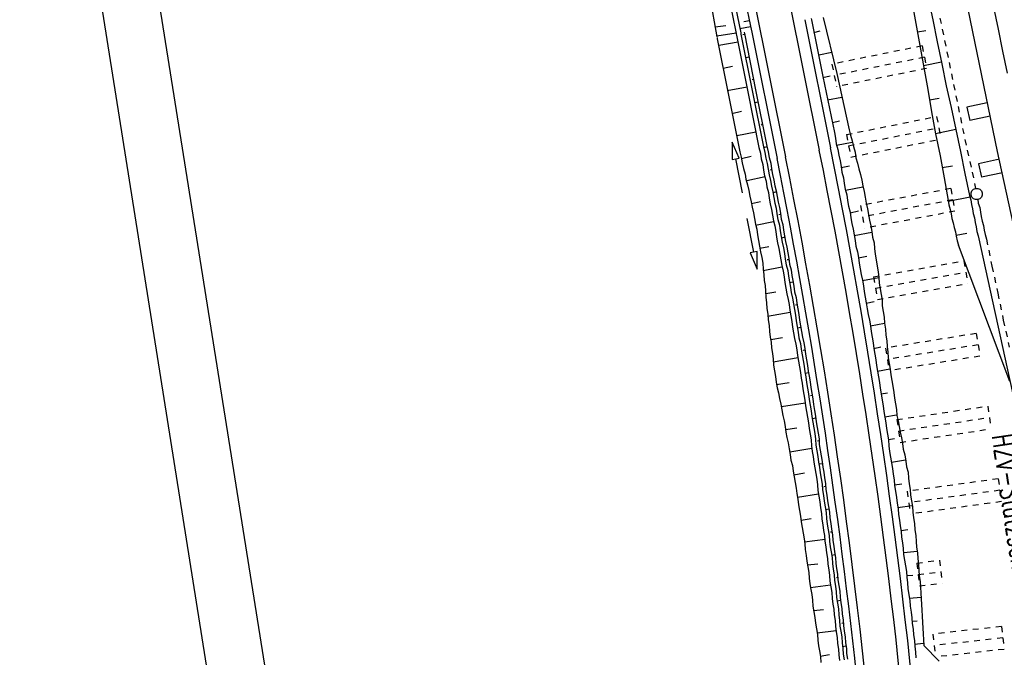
# Model space of a CAD drawing. Extents: x 447827 to 448299, y 438389 to 439851.
# Tile 36 of 116: x 447935 to 448021, y 439023 to 439079. Entities that reach past the tile are written whole.
import ezdxf

# ---------------------------------------------------------------- set-up
doc = ezdxf.new("R2010")
doc.units = 0
doc.header["$LTSCALE"] = 2
doc.header["$MEASUREMENT"] = 0
for name, pattern in [('ACAD_ISO03W100', [0.5, 0.25, -0.25]), ('ACAD_ISO05W100', [0.5, 0.25, -0.25]), ('AUSGEZOGEN', [0]), ('PUNKTX2', [0.5, 0.25, -0.25])]:
    doc.linetypes.add(name, pattern=pattern)
doc.layers.get('0').update_dxf_attribs({"linetype": 'AUSGEZOGEN'})
for name, color, linetype in [('DB-Boeschungen', 15, 'CONTINUOUS'), ('DB-Gleisachsen', 7, 'CONTINUOUS'), ('DB-HZV-Stützscheiben', 15, 'CONTINUOUS'), ('DB-Ingenieurbauwerke', 15, 'CONTINUOUS'), ('DB-Tiefenentwässerung', 15, 'CONTINUOUS'), ('DB-Weg-Boeschungen', 15, 'CONTINUOUS'), ('DB-Wege', 15, 'CONTINUOUS'), ('FBRTOP', 250, 'AUSGEZOGEN'), ('Planeinteilung', 250, 'CONTINUOUS'), ('RAHMEN', 7, 'AUSGEZOGEN')]:
    doc.layers.add(name, color=color, linetype=linetype)
doc.styles.add('ROMANS', font='romans.shx', dxfattribs={"width": 0.8})

# ---------------------------------------------------------------- blocks, each defined once
blk = doc.blocks.new('1135297')
blk.add_line((0, 0), (1135, 0))
at = {"layer": 'RAHMEN'}
blk.add_line((25, 5), (950, 5), dxfattribs=at)

msp = doc.modelspace()

# ---------------------------------------------------------------- linework, layer by layer
at = {"layer": 'DB-Boeschungen', "linetype": 'Continuous'}
for p, q in [((448014.382, 439080.674), (448014.774, 439078.763)), ((448012.963, 439080.369), (448013.306, 439078.45)), ((448013.306, 439078.45), (448013.649, 439076.53)), ((448014.774, 439078.763), (448015.166, 439076.852)), ((448013.438, 439077.712), (448014.176, 439077.843)), ((448013.649, 439076.53), (448013.992, 439074.611)), ((448015.166, 439076.852), (448015.558, 439074.941)), ((448015.532, 439075.089), (448013.965, 439074.758)), ((448015.558, 439074.941), (448015.95, 439073.03)), ((448013.992, 439074.611), (448014.334, 439072.691)), ((448015.95, 439073.03), (448016.391, 439071.128)), ((448014.334, 439072.691), (448014.677, 439070.771)), ((448014.493, 439071.805), (448015.329, 439071.954)), ((448014.677, 439070.771), (448015.02, 439068.852)), ((448016.391, 439071.128), (448016.783, 439069.217)), ((448016.783, 439069.217), (448015.02, 439068.852)), ((448015.02, 439068.852), (448015.412, 439066.941)), ((448016.783, 439069.217), (448017.175, 439067.306)), ((448017.175, 439067.306), (448017.567, 439065.396)), ((448015.412, 439066.941), (448015.755, 439065.021)), ((448015.597, 439065.907), (448016.483, 439066.065)), ((448017.567, 439065.396), (448017.959, 439063.485)), ((448015.755, 439065.021), (448016.106, 439063.052)), ((448016.106, 439063.052), (448016.177, 439062.659)), ((448018.035, 439063.346), (448016.124, 439062.954)), ((448017.959, 439063.485), (448018.079, 439063.1)), ((448018.079, 439063.1), (448018.149, 439062.706)), ((448018.149, 439062.706), (448018.219, 439062.312)), ((448016.177, 439062.659), (448016.296, 439062.274)), ((448016.296, 439062.274), (448016.366, 439061.88)), ((448016.366, 439061.88), (448016.437, 439061.486)), ((448018.219, 439062.312), (448018.29, 439061.918)), ((448018.29, 439061.918), (448018.409, 439061.533)), ((448016.437, 439061.486), (448016.556, 439061.101)), ((448016.556, 439061.101), (448016.627, 439060.707)), ((448018.409, 439061.533), (448018.479, 439061.14)), ((448018.479, 439061.14), (448018.55, 439060.746)), ((448016.627, 439060.707), (448016.746, 439060.322)), ((448016.746, 439060.322), (448016.816, 439059.929)), ((448016.799, 439060.027), (448017.734, 439060.194)), ((448018.55, 439060.746), (448018.62, 439060.352)), ((448018.62, 439060.352), (448018.74, 439059.967)), ((448016.816, 439059.929), (448016.887, 439059.535)), ((448016.887, 439059.535), (448017.006, 439059.15)), ((448018.74, 439059.967), (448018.81, 439059.573)), ((448018.74, 439059.967), (448024.149, 439035.08)), ((448021.494, 439047.293), (448017.006, 439059.15))]:
    msp.add_line(p, q, dxfattribs=at)
at = {"layer": 'DB-Gleisachsen', "linetype": 'Continuous'}
for p, q in [((448020.063, 439079.86), (448020.455, 439077.949)), ((448020.455, 439077.949), (448020.847, 439076.038)), ((448020.847, 439076.038), (448021.239, 439074.127))]:
    msp.add_line(p, q, dxfattribs=at)
at = {"layer": 'DB-HZV-Stützscheiben', "linetype": 'PUNKTX2'}
for p, q in [((448013.85, 439076.492), (448006.007, 439074.913)), ((448013.85, 439076.492), (448014.244, 439074.531)), ((448006.007, 439074.913), (448006.402, 439072.952)), ((448014.244, 439074.531), (448006.402, 439072.952)), ((448007.261, 439068.787), (448015.105, 439070.361)), ((448015.105, 439070.361), (448015.498, 439068.4)), ((448007.261, 439068.787), (448007.655, 439066.826)), ((448007.655, 439066.826), (448015.498, 439068.4)), ((448016.337, 439064.08), (448008.474, 439062.604)), ((448016.337, 439064.08), (448016.706, 439062.114)), ((448008.474, 439062.604), (448008.843, 439060.638)), ((448016.706, 439062.114), (448008.843, 439060.638)), ((448009.61, 439056.406), (448017.491, 439057.784)), ((448017.491, 439057.784), (448017.835, 439055.813)), ((448009.61, 439056.406), (448009.954, 439054.436)), ((448009.954, 439054.436), (448017.835, 439055.813)), ((448018.566, 439051.474), (448010.668, 439050.195)), ((448018.566, 439051.474), (448018.885, 439049.499)), ((448010.668, 439050.195), (448010.988, 439048.221)), ((448018.885, 439049.499), (448010.988, 439048.221)), ((448011.649, 439043.971), (448019.561, 439045.151)), ((448019.561, 439045.151), (448019.856, 439043.173)), ((448011.649, 439043.971), (448011.944, 439041.993)), ((448011.944, 439041.993), (448019.856, 439043.173)), ((448020.478, 439038.816), (448012.552, 439037.735)), ((448020.478, 439038.816), (448020.748, 439036.834)), ((448012.552, 439037.735), (448012.822, 439035.753)), ((448020.748, 439036.834), (448012.822, 439035.753)), ((448013.38, 439031.489), (448015.364, 439031.734)), ((448013.38, 439031.489), (448013.625, 439029.504)), ((448015.364, 439031.734), (448015.61, 439029.749)), ((448013.625, 439029.504), (448015.61, 439029.749)), ((448020.755, 439025.968), (448014.792, 439025.306)), ((448020.755, 439025.968), (448020.976, 439023.98)), ((448014.792, 439025.306), (448015.012, 439023.318)), ((448020.976, 439023.98), (448015.012, 439023.318))]:
    msp.add_line(p, q, dxfattribs=at)
at = {"layer": 'DB-HZV-Stützscheiben', "linetype": 'ACAD_ISO05W100'}
for p, q in [((448014.047, 439075.511), (448006.204, 439073.932)), ((448007.458, 439067.807), (448015.301, 439069.38)), ((448016.521, 439063.097), (448008.659, 439061.621)), ((448009.782, 439055.421), (448017.663, 439056.799)), ((448018.725, 439050.487), (448010.828, 439049.208)), ((448011.796, 439042.982), (448019.709, 439044.162)), ((448020.613, 439037.825), (448012.687, 439036.744)), ((448013.502, 439030.496), (448015.487, 439030.742)), ((448020.865, 439024.974), (448014.902, 439024.312))]:
    msp.add_line(p, q, dxfattribs=at)
at = {"layer": 'DB-Ingenieurbauwerke', "linetype": 'Continuous'}
for p, q in [((448013.001, 439103.446), (448020.378, 439067.309)), ((448019.506, 439071.552), (448017.747, 439071.169)), ((448017.747, 439071.169), (448018.002, 439069.997)), ((448019.76, 439070.379), (448018.002, 439069.997)), ((448020.378, 439067.309), (448027.996, 439032.248)), ((448020.583, 439066.638), (448018.753, 439066.24)), ((448018.753, 439066.24), (448019.008, 439065.067)), ((448020.84, 439065.465), (448019.008, 439065.067))]:
    msp.add_line(p, q, dxfattribs=at)
at = {"layer": 'DB-Tiefenentwässerung', "linetype": 'ACAD_ISO03W100'}
for p, q in [((448015.405, 439078.926), (448015.806, 439076.966)), ((448015.806, 439076.966), (448016.198, 439075.055)), ((448016.198, 439075.055), (448016.59, 439073.144)), ((448016.59, 439073.144), (448016.982, 439071.234)), ((448016.982, 439071.234), (448017.374, 439069.323)), ((448017.374, 439069.323), (448017.766, 439067.412)), ((448017.766, 439067.412), (448018.207, 439065.51)), ((448018.207, 439065.51), (448018.496, 439064.1)), ((448018.685, 439063.118), (448018.74, 439062.811)), ((448018.74, 439062.811), (448018.859, 439062.426)), ((448018.859, 439062.426), (448018.93, 439062.033)), ((448018.93, 439062.033), (448019, 439061.639)), ((448019, 439061.639), (448019.07, 439061.245)), ((448019.07, 439061.245), (448019.19, 439060.86)), ((448019.19, 439060.86), (448019.26, 439060.466)), ((448019.26, 439060.466), (448019.33, 439060.073)), ((448019.33, 439060.073), (448019.45, 439059.688)), ((448019.45, 439059.688), (448019.921, 439057.334)), ((448019.921, 439057.334), (448020.441, 439054.989)), ((448020.441, 439054.989), (448020.912, 439052.635)), ((448020.912, 439052.635), (448021.433, 439050.29))]:
    msp.add_line(p, q, dxfattribs=at)
at = {"layer": 'DB-Tiefenentwässerung', "linetype": 'Continuous'}
msp.add_ellipse((448018.597, 439063.61), major_axis=(-0.354, 0.354), ratio=1, start_param=2.557664, end_param=8.840849, dxfattribs=at)
at = {"layer": 'DB-Weg-Boeschungen', "linetype": 'Continuous'}
for p, q in [((447997.106, 439082.44), (447998.064, 439077.642)), ((447995.146, 439082.029), (447995.994, 439077.288)), ((447996.719, 439082.329), (447997.668, 439077.574)), ((448005.249, 439078.971), (448006.426, 439074.095)), ((447995.84, 439078.153), (447996.758, 439078.277)), ((447998.923, 439078.174), (447997.994, 439077.991)), ((447998.818, 439078.693), (447998.332, 439078.597)), ((448004.192, 439078.893), (448004.219, 439078.758)), ((448004.219, 439078.758), (448005.199, 439073.851)), ((447995.978, 439077.379), (447997.656, 439077.632)), ((447997.67, 439077.561), (447997.698, 439077.421)), ((447997.698, 439077.421), (447998.678, 439072.514)), ((447998.064, 439077.642), (447998.086, 439077.533)), ((447998.086, 439077.533), (447999.065, 439072.626)), ((447998.397, 439077.481), (447998.249, 439077.458)), ((447998.358, 439077.702), (447998.382, 439077.58)), ((447998.382, 439077.58), (447999.361, 439072.673)), ((448004.441, 439077.679), (448004.976, 439077.814)), ((447996.006, 439077.221), (447996.027, 439077.106)), ((447996.027, 439077.106), (447997.007, 439072.199)), ((447997.841, 439076.837), (447996.17, 439076.521)), ((448004.852, 439075.719), (448005.981, 439075.949)), ((447996.532, 439074.554), (447997.364, 439074.736)), ((447998.809, 439075.522), (447998.513, 439075.475)), ((448005.199, 439073.851), (448006.228, 439068.951)), ((448005.215, 439073.752), (448005.849, 439073.903)), ((448006.426, 439074.095), (448007.504, 439069.204)), ((447999.221, 439073.562), (447999.072, 439073.538)), ((447998.615, 439072.909), (447996.895, 439072.586)), ((447997.007, 439072.199), (447997.986, 439067.292)), ((447998.678, 439072.514), (447999.649, 439067.656)), ((447999.065, 439072.626), (448000.045, 439067.719)), ((447999.361, 439072.673), (448000.341, 439067.766)), ((447999.583, 439071.594), (447999.286, 439071.547)), ((448005.626, 439071.792), (448006.853, 439072.037)), ((447997.306, 439070.626), (447998.138, 439070.809)), ((447999.987, 439069.684), (447999.846, 439069.611)), ((448006.038, 439069.832), (448006.672, 439069.983)), ((447999.389, 439068.982), (447997.718, 439068.667)), ((448006.228, 439068.951), (448006.306, 439068.457)), ((448007.504, 439069.204), (448007.632, 439068.718)), ((448007.632, 439068.718), (448007.759, 439068.232)), ((447997.327, 439068.131), (447997.333, 439066.601)), ((447997.921, 439066.721), (447997.327, 439068.131)), ((448006.306, 439068.457), (448006.384, 439067.963)), ((448006.384, 439067.963), (448006.512, 439067.477)), ((448006.4, 439067.865), (448007.775, 439068.133)), ((448007.759, 439068.232), (448007.887, 439067.746)), ((447997.986, 439067.292), (447998.114, 439066.806)), ((447999.649, 439067.656), (447999.777, 439067.17)), ((447999.777, 439067.17), (447999.855, 439066.676)), ((448000.045, 439067.719), (448000.172, 439067.233)), ((448000.349, 439067.716), (448000.06, 439067.62)), ((448000.172, 439067.233), (448000.25, 439066.739)), ((448000.341, 439067.766), (448000.468, 439067.28)), ((448000.468, 439067.28), (448000.547, 439066.786)), ((448006.512, 439067.477), (448006.59, 439066.984)), ((448006.59, 439066.984), (448006.718, 439066.498)), ((448007.887, 439067.746), (448008.014, 439067.26)), ((448008.014, 439067.26), (448008.093, 439066.766)), ((447997.333, 439066.601), (447997.627, 439066.661)), ((447997.627, 439066.661), (447997.921, 439066.721)), ((447998.228, 439063.722), (447997.627, 439066.661)), ((447998.114, 439066.806), (447998.192, 439066.312)), ((447998.129, 439066.707), (447998.961, 439066.889)), ((447998.192, 439066.312), (447998.319, 439065.826)), ((447999.855, 439066.676), (447999.983, 439066.19)), ((447999.983, 439066.19), (448000.061, 439065.697)), ((448000.25, 439066.739), (448000.378, 439066.253)), ((448000.378, 439066.253), (448000.456, 439065.759)), ((448000.547, 439066.786), (448000.674, 439066.3)), ((448000.674, 439066.3), (448000.752, 439065.806)), ((448006.718, 439066.498), (448006.796, 439066.004)), ((448008.093, 439066.766), (448008.22, 439066.28)), ((448008.22, 439066.28), (448008.348, 439065.794)), ((447998.319, 439065.826), (447998.447, 439065.34)), ((447998.447, 439065.34), (447998.517, 439064.895)), ((448000.061, 439065.697), (448000.139, 439065.203)), ((448000.456, 439065.759), (448000.534, 439065.265)), ((448000.534, 439065.265), (448000.662, 439064.779)), ((448000.76, 439065.757), (448000.62, 439065.684)), ((448000.752, 439065.806), (448000.831, 439065.312)), ((448000.831, 439065.312), (448000.958, 439064.826)), ((448006.796, 439066.004), (448006.874, 439065.51)), ((448006.812, 439065.905), (448007.544, 439066.072)), ((448006.874, 439065.51), (448007.002, 439065.024)), ((448008.348, 439065.794), (448008.475, 439065.308)), ((448008.475, 439065.308), (448008.603, 439064.822)), ((447998.517, 439064.895), (447998.645, 439064.409)), ((448000.204, 439065.112), (447998.59, 439064.755)), ((447998.645, 439064.409), (447998.773, 439063.923)), ((448000.139, 439065.203), (448000.267, 439064.717)), ((448000.267, 439064.717), (448000.345, 439064.223)), ((448000.662, 439064.779), (448000.74, 439064.285)), ((448000.958, 439064.826), (448001.036, 439064.332)), ((448007.002, 439065.024), (448007.08, 439064.53)), ((448007.08, 439064.53), (448007.158, 439064.036)), ((448008.603, 439064.822), (448008.681, 439064.328)), ((447998.773, 439063.923), (447998.851, 439063.429)), ((448000.345, 439064.223), (448000.473, 439063.737)), ((448000.473, 439063.737), (448000.551, 439063.243)), ((448000.74, 439064.285), (448000.868, 439063.799)), ((448000.868, 439063.799), (448000.946, 439063.306)), ((448001.172, 439063.797), (448000.883, 439063.701)), ((448001.036, 439064.332), (448001.156, 439063.896)), ((448001.156, 439063.896), (448001.234, 439063.402)), ((448007.158, 439064.036), (448007.286, 439063.55)), ((448007.174, 439063.937), (448008.697, 439064.229)), ((448007.286, 439063.55), (448007.364, 439063.056)), ((448008.681, 439064.328), (448008.809, 439063.842)), ((448008.809, 439063.842), (448008.887, 439063.348)), ((447998.851, 439063.429), (447998.978, 439062.943)), ((447998.978, 439062.943), (447999.057, 439062.45)), ((447999.002, 439062.795), (447999.784, 439062.97)), ((448000.551, 439063.243), (448000.629, 439062.749)), ((448000.629, 439062.749), (448000.757, 439062.263)), ((448000.946, 439063.306), (448001.024, 439062.812)), ((448001.024, 439062.812), (448001.144, 439062.375)), ((448001.234, 439063.402), (448001.313, 439062.908)), ((448001.313, 439062.908), (448001.44, 439062.422)), ((448007.364, 439063.056), (448007.442, 439062.562)), ((448008.887, 439063.348), (448008.973, 439062.805)), ((448008.973, 439062.805), (448009.101, 439062.319)), ((447999.057, 439062.45), (447999.184, 439061.964)), ((447999.184, 439061.964), (447999.262, 439061.47)), ((448000.757, 439062.263), (448000.835, 439061.769)), ((448001.144, 439062.375), (448001.222, 439061.881)), ((448001.222, 439061.881), (448001.3, 439061.387)), ((448001.534, 439061.829), (448001.386, 439061.806)), ((448001.44, 439062.422), (448001.518, 439061.928)), ((448001.518, 439061.928), (448001.597, 439061.434)), ((448007.442, 439062.562), (448007.577, 439062.027)), ((448007.577, 439062.027), (448007.656, 439061.533)), ((448007.585, 439061.978), (448008.318, 439062.144)), ((448009.101, 439062.319), (448009.179, 439061.825)), ((448009.179, 439061.825), (448009.257, 439061.331)), ((447998.591, 439061.476), (447999.191, 439058.537)), ((447999.262, 439061.47), (447999.341, 439060.976)), ((447999.341, 439060.976), (447999.46, 439060.539)), ((448000.929, 439061.177), (447999.356, 439060.877)), ((448000.835, 439061.769), (448000.913, 439061.275)), ((448000.913, 439061.275), (448001.033, 439060.839)), ((448001.3, 439061.387), (448001.428, 439060.901)), ((448001.597, 439061.434), (448001.724, 439060.948)), ((448007.656, 439061.533), (448007.734, 439061.039)), ((448007.734, 439061.039), (448007.861, 439060.553)), ((448009.257, 439061.331), (448009.385, 439060.845)), ((447999.46, 439060.539), (447999.538, 439060.045)), ((448001.033, 439060.839), (448001.111, 439060.345)), ((448001.111, 439060.345), (448001.189, 439059.851)), ((448001.428, 439060.901), (448001.506, 439060.407)), ((448001.506, 439060.407), (448001.584, 439059.914)), ((448001.724, 439060.948), (448001.802, 439060.454)), ((448001.802, 439060.454), (448001.881, 439059.961)), ((448007.861, 439060.553), (448007.94, 439060.059)), ((448007.947, 439060.01), (448009.471, 439060.302)), ((448009.385, 439060.845), (448009.463, 439060.351)), ((448009.463, 439060.351), (448009.541, 439059.857)), ((447999.538, 439060.045), (447999.617, 439059.551)), ((447999.617, 439059.551), (447999.695, 439059.058)), ((448001.189, 439059.851), (448001.267, 439059.357)), ((448001.267, 439059.357), (448001.395, 439058.871)), ((448001.584, 439059.914), (448001.662, 439059.42)), ((448001.896, 439059.862), (448001.608, 439059.766)), ((448001.662, 439059.42), (448001.79, 439058.934)), ((448001.881, 439059.961), (448001.959, 439059.467)), ((448001.959, 439059.467), (448002.086, 439058.981)), ((448007.94, 439060.059), (448008.018, 439059.566)), ((448008.018, 439059.566), (448008.096, 439059.072)), ((448009.541, 439059.857), (448009.669, 439059.371)), ((448009.669, 439059.371), (448009.697, 439058.87)), ((447999.191, 439058.537), (447998.897, 439058.477)), ((447998.897, 439058.477), (447999.491, 439057.067)), ((447999.485, 439058.597), (447999.191, 439058.537)), ((447999.491, 439057.067), (447999.485, 439058.597)), ((447999.695, 439059.058), (447999.773, 439058.564)), ((447999.718, 439058.909), (448000.508, 439059.035)), ((447999.773, 439058.564), (447999.901, 439058.078)), ((448001.395, 439058.871), (448001.473, 439058.377)), ((448001.79, 439058.934), (448001.868, 439058.44)), ((448001.868, 439058.44), (448001.946, 439057.946)), ((448002.086, 439058.981), (448002.165, 439058.487)), ((448002.165, 439058.487), (448002.243, 439057.993)), ((448008.096, 439059.072), (448008.224, 439058.586)), ((448008.224, 439058.586), (448008.302, 439058.092)), ((448009.697, 439058.87), (448009.776, 439058.376)), ((447999.901, 439058.078), (447999.979, 439057.584)), ((447999.979, 439057.584), (448000.008, 439057.082)), ((448001.473, 439058.377), (448001.551, 439057.884)), ((448001.551, 439057.884), (448001.63, 439057.39)), ((448001.946, 439057.946), (448002.025, 439057.452)), ((448002.258, 439057.894), (448002.11, 439057.871)), ((448002.243, 439057.993), (448002.321, 439057.499)), ((448008.302, 439058.092), (448008.38, 439057.598)), ((448008.31, 439058.042), (448009.043, 439058.209)), ((448008.38, 439057.598), (448008.458, 439057.104)), ((448009.776, 439058.376), (448009.854, 439057.882)), ((448009.854, 439057.882), (448009.94, 439057.339)), ((448000.008, 439057.082), (448000.086, 439056.588)), ((448001.653, 439057.242), (448000.031, 439056.934)), ((448001.63, 439057.39), (448001.757, 439056.904)), ((448001.757, 439056.904), (448001.835, 439056.41)), ((448002.025, 439057.452), (448002.152, 439056.966)), ((448002.152, 439056.966), (448002.23, 439056.472)), ((448002.321, 439057.499), (448002.448, 439057.013)), ((448002.448, 439057.013), (448002.527, 439056.519)), ((448008.458, 439057.104), (448008.536, 439056.61)), ((448009.94, 439057.339), (448010.018, 439056.845)), ((448010.018, 439056.845), (448010.096, 439056.351)), ((448000.086, 439056.588), (448000.115, 439056.087)), ((448000.115, 439056.087), (448000.185, 439055.642)), ((448001.835, 439056.41), (448001.914, 439055.916)), ((448001.914, 439055.916), (448001.992, 439055.422)), ((448002.23, 439056.472), (448002.309, 439055.979)), ((448002.309, 439055.979), (448002.387, 439055.485)), ((448002.621, 439055.927), (448002.324, 439055.88)), ((448002.527, 439056.519), (448002.597, 439056.075)), ((448002.597, 439056.075), (448002.675, 439055.581)), ((448008.536, 439056.61), (448008.664, 439056.124)), ((448008.664, 439056.124), (448008.742, 439055.63)), ((448008.672, 439056.075), (448010.096, 439056.351)), ((448010.096, 439056.351), (448010.125, 439055.849)), ((448010.125, 439055.849), (448010.203, 439055.356)), ((448000.185, 439055.642), (448000.214, 439055.141)), ((448000.214, 439055.141), (448000.243, 439054.639)), ((448000.245, 439054.943), (448001.134, 439055.084)), ((448001.992, 439055.422), (448002.07, 439054.928)), ((448002.387, 439055.485), (448002.457, 439055.04)), ((448002.457, 439055.04), (448002.585, 439054.554)), ((448002.675, 439055.581), (448002.753, 439055.087)), ((448002.753, 439055.087), (448002.881, 439054.601)), ((448008.742, 439055.63), (448008.82, 439055.137)), ((448008.82, 439055.137), (448008.899, 439054.643)), ((448010.203, 439055.356), (448010.281, 439054.862)), ((448000.243, 439054.639), (448000.321, 439054.145)), ((448000.321, 439054.145), (448000.35, 439053.643)), ((448002.07, 439054.928), (448002.197, 439054.442)), ((448002.197, 439054.442), (448002.268, 439053.998)), ((448002.585, 439054.554), (448002.663, 439054.06)), ((448002.881, 439054.601), (448002.959, 439054.107)), ((448002.959, 439054.107), (448003.037, 439053.613)), ((448008.899, 439054.643), (448008.977, 439054.149)), ((448008.977, 439054.149), (448009.063, 439053.606)), ((448008.985, 439054.1), (448009.668, 439054.258)), ((448010.281, 439054.862), (448010.36, 439054.368)), ((448010.36, 439054.368), (448010.388, 439053.866)), ((448000.35, 439053.643), (448000.428, 439053.15)), ((448002.377, 439053.306), (448000.41, 439052.944)), ((448002.268, 439053.998), (448002.346, 439053.504)), ((448002.346, 439053.504), (448002.424, 439053.01)), ((448002.663, 439054.06), (448002.741, 439053.566)), ((448002.741, 439053.566), (448002.819, 439053.073)), ((448002.983, 439053.959), (448002.835, 439053.936)), ((448003.037, 439053.613), (448003.116, 439053.12)), ((448009.063, 439053.606), (448009.141, 439053.112)), ((448010.388, 439053.866), (448010.467, 439053.372)), ((448010.467, 439053.372), (448010.545, 439052.879)), ((448000.428, 439053.15), (448000.457, 439052.648)), ((448000.457, 439052.648), (448000.535, 439052.154)), ((448002.424, 439053.01), (448002.502, 439052.516)), ((448002.502, 439052.516), (448002.581, 439052.022)), ((448002.819, 439053.073), (448002.898, 439052.579)), ((448002.898, 439052.579), (448002.976, 439052.085)), ((448003.116, 439053.12), (448003.194, 439052.626)), ((448003.194, 439052.626), (448003.272, 439052.132)), ((448009.141, 439053.112), (448009.269, 439052.626)), ((448009.269, 439052.626), (448009.347, 439052.132)), ((448010.545, 439052.879), (448010.574, 439052.377)), ((448000.535, 439052.154), (448000.564, 439051.652)), ((448000.564, 439051.652), (448000.642, 439051.159)), ((448002.581, 439052.022), (448002.659, 439051.529)), ((448002.976, 439052.085), (448003.054, 439051.591)), ((448003.296, 439051.984), (448002.999, 439051.937)), ((448003.054, 439051.591), (448003.132, 439051.097)), ((448003.272, 439052.132), (448003.35, 439051.638)), ((448003.35, 439051.638), (448003.428, 439051.144)), ((448009.347, 439052.132), (448010.574, 439052.377)), ((448009.347, 439052.132), (448009.425, 439051.638)), ((448009.425, 439051.638), (448009.503, 439051.144)), ((448010.574, 439052.377), (448010.66, 439051.834)), ((448010.66, 439051.834), (448010.688, 439051.332)), ((448000.642, 439051.159), (448000.712, 439050.714)), ((448000.673, 439050.961), (448001.71, 439051.125)), ((448000.712, 439050.714), (448000.741, 439050.212)), ((448002.659, 439051.529), (448002.737, 439051.035)), ((448002.737, 439051.035), (448002.865, 439050.549)), ((448003.132, 439051.097), (448003.26, 439050.611)), ((448003.428, 439051.144), (448003.556, 439050.658)), ((448009.503, 439051.144), (448009.581, 439050.65)), ((448010.688, 439051.332), (448010.767, 439050.838)), ((448010.767, 439050.838), (448010.795, 439050.336)), ((448000.741, 439050.212), (448000.819, 439049.719)), ((448002.865, 439050.549), (448002.943, 439050.055)), ((448002.943, 439050.055), (448003.021, 439049.561)), ((448003.26, 439050.611), (448003.338, 439050.117)), ((448003.338, 439050.117), (448003.416, 439049.624)), ((448003.658, 439050.016), (448003.51, 439049.993)), ((448003.556, 439050.658), (448003.634, 439050.164)), ((448003.634, 439050.164), (448003.712, 439049.67)), ((448009.581, 439050.65), (448009.66, 439050.157)), ((448009.66, 439050.157), (448010.244, 439050.3)), ((448009.66, 439050.157), (448009.738, 439049.663)), ((448010.795, 439050.336), (448010.874, 439049.843)), ((448010.874, 439049.843), (448010.902, 439049.341)), ((448000.819, 439049.719), (448000.897, 439049.225)), ((448003.052, 439049.363), (448000.887, 439048.97)), ((448000.897, 439049.225), (448000.926, 439048.723)), ((448003.021, 439049.561), (448003.099, 439049.067)), ((448003.099, 439049.067), (448003.177, 439048.573)), ((448003.416, 439049.624), (448003.494, 439049.13)), ((448003.494, 439049.13), (448003.573, 439048.636)), ((448003.712, 439049.67), (448003.791, 439049.177)), ((448003.791, 439049.177), (448003.869, 439048.683)), ((448009.738, 439049.663), (448009.816, 439049.169)), ((448009.816, 439049.169), (448009.894, 439048.675)), ((448010.902, 439049.341), (448010.981, 439048.847)), ((448000.926, 439048.723), (448001.005, 439048.229)), ((448001.005, 439048.229), (448001.083, 439047.735)), ((448003.177, 439048.573), (448003.256, 439048.079)), ((448003.573, 439048.636), (448003.651, 439048.142)), ((448003.651, 439048.142), (448003.721, 439047.698)), ((448003.869, 439048.683), (448003.947, 439048.189)), ((448003.947, 439048.189), (448004.017, 439047.744)), ((448009.894, 439048.675), (448009.972, 439048.181)), ((448009.972, 439048.181), (448011.051, 439048.403)), ((448009.972, 439048.181), (448010.051, 439047.687)), ((448010.981, 439048.847), (448011.059, 439048.353)), ((448011.059, 439048.353), (448011.137, 439047.859)), ((448001.083, 439047.735), (448001.161, 439047.242)), ((448003.256, 439048.079), (448003.334, 439047.586)), ((448003.334, 439047.586), (448003.404, 439047.141)), ((448003.97, 439048.041), (448003.674, 439047.994)), ((448003.721, 439047.698), (448003.799, 439047.204)), ((448004.017, 439047.744), (448004.096, 439047.251)), ((448010.051, 439047.687), (448010.129, 439047.193)), ((448011.137, 439047.859), (448011.215, 439047.366)), ((448011.215, 439047.366), (448011.293, 439046.872)), ((448001.161, 439047.242), (448001.239, 439046.748)), ((448001.192, 439047.044), (448002.279, 439047.216)), ((448001.239, 439046.748), (448001.359, 439046.311)), ((448003.404, 439047.141), (448003.482, 439046.647)), ((448003.482, 439046.647), (448003.561, 439046.153)), ((448003.799, 439047.204), (448003.877, 439046.71)), ((448003.877, 439046.71), (448003.956, 439046.216)), ((448004.096, 439047.251), (448004.174, 439046.757)), ((448004.174, 439046.757), (448004.252, 439046.263)), ((448010.129, 439047.193), (448010.207, 439046.7)), ((448010.207, 439046.7), (448010.285, 439046.206)), ((448011.293, 439046.872), (448011.379, 439046.328)), ((448001.359, 439046.311), (448001.437, 439045.817)), ((448001.437, 439045.817), (448001.565, 439045.331)), ((448003.561, 439046.153), (448003.639, 439045.66)), ((448003.639, 439045.66), (448003.717, 439045.166)), ((448003.956, 439046.216), (448004.034, 439045.722)), ((448004.034, 439045.722), (448004.112, 439045.228)), ((448004.283, 439046.065), (448004.135, 439046.042)), ((448004.252, 439046.263), (448004.33, 439045.769)), ((448004.33, 439045.769), (448004.408, 439045.275)), ((448010.285, 439046.206), (448010.828, 439046.292)), ((448010.285, 439046.206), (448010.371, 439045.663)), ((448010.371, 439045.663), (448010.449, 439045.169)), ((448011.379, 439046.328), (448011.458, 439045.835)), ((448011.458, 439045.835), (448011.536, 439045.341)), ((448001.565, 439045.331), (448001.643, 439044.837)), ((448003.678, 439045.413), (448001.604, 439045.084)), ((448001.643, 439044.837), (448001.721, 439044.343)), ((448003.717, 439045.166), (448003.795, 439044.672)), ((448004.112, 439045.228), (448004.19, 439044.734)), ((448004.19, 439044.734), (448004.268, 439044.241)), ((448004.408, 439045.275), (448004.487, 439044.781)), ((448004.487, 439044.781), (448004.565, 439044.288)), ((448010.449, 439045.169), (448010.528, 439044.675)), ((448011.536, 439045.341), (448011.614, 439044.847)), ((448011.614, 439044.847), (448011.643, 439044.345)), ((448001.721, 439044.343), (448001.849, 439043.857)), ((448001.849, 439043.857), (448001.927, 439043.364)), ((448003.795, 439044.672), (448003.873, 439044.178)), ((448003.873, 439044.178), (448003.952, 439043.684)), ((448004.268, 439044.241), (448004.347, 439043.747)), ((448004.596, 439044.09), (448004.3, 439044.043)), ((448004.565, 439044.288), (448004.643, 439043.794)), ((448010.528, 439044.675), (448010.606, 439044.181)), ((448010.598, 439044.23), (448011.635, 439044.395)), ((448010.606, 439044.181), (448010.684, 439043.687)), ((448011.643, 439044.345), (448011.77, 439043.859)), ((448011.77, 439043.859), (448011.849, 439043.365)), ((448001.927, 439043.364), (448002.005, 439042.87)), ((448001.966, 439043.117), (448002.954, 439043.273)), ((448003.952, 439043.684), (448004.03, 439043.19)), ((448004.03, 439043.19), (448004.108, 439042.696)), ((448004.347, 439043.747), (448004.425, 439043.253)), ((448004.425, 439043.253), (448004.503, 439042.759)), ((448004.643, 439043.794), (448004.721, 439043.3)), ((448004.721, 439043.3), (448004.799, 439042.806)), ((448010.684, 439043.687), (448010.762, 439043.193)), ((448010.762, 439043.193), (448010.84, 439042.699)), ((448011.849, 439043.365), (448011.927, 439042.871)), ((448002.005, 439042.87), (448002.075, 439042.425)), ((448002.075, 439042.425), (448002.203, 439041.939)), ((448004.108, 439042.696), (448004.186, 439042.203)), ((448004.186, 439042.203), (448004.215, 439041.701)), ((448004.503, 439042.759), (448004.581, 439042.265)), ((448004.581, 439042.265), (448004.61, 439041.764)), ((448004.909, 439042.115), (448004.761, 439042.091)), ((448004.799, 439042.806), (448004.878, 439042.312)), ((448004.878, 439042.312), (448004.906, 439041.81)), ((448010.84, 439042.699), (448010.919, 439042.206)), ((448010.911, 439042.255), (448011.454, 439042.341)), ((448010.919, 439042.206), (448010.947, 439041.704)), ((448011.927, 439042.871), (448012.054, 439042.385)), ((448012.054, 439042.385), (448012.133, 439041.892)), ((448002.203, 439041.939), (448002.281, 439041.445)), ((448002.281, 439041.445), (448002.359, 439040.952)), ((448004.254, 439041.454), (448002.328, 439041.149)), ((448004.215, 439041.701), (448004.293, 439041.207)), ((448004.61, 439041.764), (448004.688, 439041.27)), ((448004.688, 439041.27), (448004.766, 439040.776)), ((448004.906, 439041.81), (448004.985, 439041.317)), ((448004.985, 439041.317), (448005.063, 439040.823)), ((448010.947, 439041.704), (448011.026, 439041.21)), ((448012.133, 439041.892), (448012.211, 439041.398)), ((448012.211, 439041.398), (448012.338, 439040.912)), ((448002.359, 439040.952), (448002.438, 439040.458)), ((448002.438, 439040.458), (448002.565, 439039.972)), ((448004.293, 439041.207), (448004.364, 439040.763)), ((448004.364, 439040.763), (448004.442, 439040.269)), ((448004.766, 439040.776), (448004.845, 439040.282)), ((448005.063, 439040.823), (448005.141, 439040.329)), ((448011.026, 439041.21), (448011.104, 439040.716)), ((448011.104, 439040.716), (448011.182, 439040.222)), ((448011.174, 439040.272), (448012.409, 439040.467)), ((448012.338, 439040.912), (448012.424, 439040.369)), ((448002.565, 439039.972), (448002.643, 439039.478)), ((448004.442, 439040.269), (448004.52, 439039.775)), ((448004.52, 439039.775), (448004.598, 439039.281)), ((448004.845, 439040.282), (448004.915, 439039.838)), ((448005.172, 439040.131), (448004.876, 439040.084)), ((448004.915, 439039.838), (448004.993, 439039.344)), ((448005.141, 439040.329), (448005.219, 439039.835)), ((448005.219, 439039.835), (448005.29, 439039.391)), ((448011.182, 439040.222), (448011.26, 439039.729)), ((448011.26, 439039.729), (448011.338, 439039.235)), ((448012.424, 439040.369), (448012.503, 439039.875)), ((448012.503, 439039.875), (448012.63, 439039.389)), ((448002.643, 439039.478), (448002.722, 439038.984)), ((448002.69, 439039.182), (448003.629, 439039.33)), ((448002.722, 439038.984), (448002.8, 439038.49)), ((448004.598, 439039.281), (448004.676, 439038.787)), ((448004.676, 439038.787), (448004.755, 439038.293)), ((448004.993, 439039.344), (448005.071, 439038.85)), ((448005.071, 439038.85), (448005.15, 439038.356)), ((448005.29, 439039.391), (448005.368, 439038.897)), ((448005.368, 439038.897), (448005.446, 439038.403)), ((448011.338, 439039.235), (448011.417, 439038.741)), ((448011.417, 439038.741), (448011.445, 439038.239)), ((448012.63, 439039.389), (448012.659, 439038.887)), ((448012.659, 439038.887), (448012.737, 439038.393)), ((448002.8, 439038.49), (448002.878, 439037.996)), ((448002.878, 439037.996), (448002.948, 439037.552)), ((448004.755, 439038.293), (448004.783, 439037.792)), ((448005.15, 439038.356), (448005.178, 439037.854)), ((448005.178, 439037.854), (448005.257, 439037.36)), ((448005.436, 439038.148), (448005.288, 439038.125)), ((448005.446, 439038.403), (448005.475, 439037.901)), ((448005.475, 439037.901), (448005.553, 439037.407)), ((448011.438, 439038.289), (448012.08, 439038.39)), ((448011.445, 439038.239), (448011.524, 439037.745)), ((448012.737, 439038.393), (448012.815, 439037.899)), ((448012.815, 439037.899), (448012.844, 439037.398)), ((448002.948, 439037.552), (448003.027, 439037.058)), ((448004.83, 439037.495), (448003.003, 439037.206)), ((448003.027, 439037.058), (448003.105, 439036.564)), ((448004.783, 439037.792), (448004.862, 439037.298)), ((448004.862, 439037.298), (448004.94, 439036.804)), ((448005.257, 439037.36), (448005.335, 439036.867)), ((448005.553, 439037.407), (448005.631, 439036.914)), ((448011.524, 439037.745), (448011.61, 439037.202)), ((448011.61, 439037.202), (448011.688, 439036.708)), ((448012.844, 439037.398), (448012.922, 439036.904)), ((448003.105, 439036.564), (448003.183, 439036.07)), ((448004.94, 439036.804), (448005.018, 439036.31)), ((448005.018, 439036.31), (448005.096, 439035.816)), ((448005.335, 439036.867), (448005.413, 439036.373)), ((448005.413, 439036.373), (448005.491, 439035.879)), ((448005.748, 439036.173), (448005.452, 439036.126)), ((448005.631, 439036.914), (448005.709, 439036.42)), ((448005.709, 439036.42), (448005.788, 439035.926)), ((448011.688, 439036.708), (448011.766, 439036.214)), ((448011.75, 439036.313), (448012.985, 439036.509)), ((448011.766, 439036.214), (448011.795, 439035.713)), ((448012.922, 439036.904), (448013.001, 439036.41)), ((448013.001, 439036.41), (448013.029, 439035.908)), ((448003.183, 439036.07), (448003.261, 439035.576)), ((448003.261, 439035.576), (448003.339, 439035.083)), ((448003.316, 439035.231), (448004.205, 439035.371)), ((448005.096, 439035.816), (448005.125, 439035.315)), ((448005.125, 439035.315), (448005.203, 439034.821)), ((448005.491, 439035.879), (448005.52, 439035.377)), ((448005.52, 439035.377), (448005.598, 439034.883)), ((448005.788, 439035.926), (448005.816, 439035.424)), ((448005.816, 439035.424), (448005.895, 439034.93)), ((448011.795, 439035.713), (448011.873, 439035.219)), ((448013.029, 439035.908), (448013.108, 439035.414)), ((448013.108, 439035.414), (448013.186, 439034.921)), ((448003.339, 439035.083), (448003.418, 439034.589)), ((448003.418, 439034.589), (448003.496, 439034.095)), ((448005.203, 439034.821), (448005.281, 439034.327)), ((448005.598, 439034.883), (448005.676, 439034.39)), ((448005.895, 439034.93), (448005.973, 439034.437)), ((448005.973, 439034.437), (448006.051, 439033.943)), ((448011.873, 439035.219), (448011.951, 439034.725)), ((448011.951, 439034.725), (448012.029, 439034.231)), ((448012.014, 439034.33), (448012.606, 439034.424)), ((448013.186, 439034.921), (448013.222, 439034.37)), ((448003.496, 439034.095), (448003.574, 439033.601)), ((448003.574, 439033.601), (448003.644, 439033.157)), ((448005.281, 439034.327), (448005.352, 439033.883)), ((448005.352, 439033.883), (448005.381, 439033.381)), ((448005.676, 439034.39), (448005.755, 439033.896)), ((448005.755, 439033.896), (448005.784, 439033.394)), ((448006.012, 439034.19), (448005.864, 439034.166)), ((448006.051, 439033.943), (448006.08, 439033.441)), ((448012.029, 439034.231), (448012.058, 439033.73)), ((448012.058, 439033.73), (448012.136, 439033.236)), ((448013.222, 439034.37), (448013.301, 439033.876)), ((448013.301, 439033.876), (448013.329, 439033.374)), ((448005.407, 439033.537), (448003.621, 439033.305)), ((448003.644, 439033.157), (448003.673, 439032.655)), ((448005.381, 439033.381), (448005.459, 439032.887)), ((448005.459, 439032.887), (448005.537, 439032.393)), ((448005.784, 439033.394), (448005.862, 439032.9)), ((448005.862, 439032.9), (448005.932, 439032.456)), ((448006.08, 439033.441), (448006.158, 439032.947)), ((448006.158, 439032.947), (448006.236, 439032.453)), ((448012.136, 439033.236), (448012.215, 439032.742)), ((448012.215, 439032.742), (448012.243, 439032.24)), ((448013.329, 439033.374), (448013.358, 439032.872)), ((448013.358, 439032.872), (448013.437, 439032.378)), ((448003.673, 439032.655), (448003.751, 439032.161)), ((448003.751, 439032.161), (448003.83, 439031.667)), ((448005.537, 439032.393), (448005.615, 439031.899)), ((448005.615, 439031.899), (448005.644, 439031.398)), ((448005.932, 439032.456), (448006.01, 439031.962)), ((448006.275, 439032.206), (448005.979, 439032.159)), ((448006.01, 439031.962), (448006.039, 439031.46)), ((448006.236, 439032.453), (448006.314, 439031.959)), ((448006.314, 439031.959), (448006.343, 439031.458)), ((448012.243, 439032.24), (448012.322, 439031.746)), ((448012.269, 439032.396), (448013.413, 439032.527)), ((448013.437, 439032.378), (448013.465, 439031.877)), ((448013.465, 439031.877), (448013.544, 439031.383)), ((448003.83, 439031.667), (448003.908, 439031.173)), ((448003.884, 439031.322), (448004.781, 439031.413)), ((448003.908, 439031.173), (448003.986, 439030.68)), ((448005.644, 439031.398), (448005.722, 439030.904)), ((448006.039, 439031.46), (448006.117, 439030.966)), ((448006.343, 439031.458), (448006.414, 439031.013)), ((448006.414, 439031.013), (448006.492, 439030.519)), ((448012.322, 439031.746), (448012.4, 439031.252)), ((448012.4, 439031.252), (448012.478, 439030.759)), ((448013.544, 439031.383), (448013.572, 439030.881)), ((448003.986, 439030.68), (448004.015, 439030.178)), ((448004.015, 439030.178), (448004.093, 439029.684)), ((448005.722, 439030.904), (448005.8, 439030.41)), ((448005.8, 439030.41), (448005.829, 439029.908)), ((448006.117, 439030.966), (448006.195, 439030.473)), ((448006.195, 439030.473), (448006.224, 439029.971)), ((448006.539, 439030.223), (448006.391, 439030.2)), ((448006.492, 439030.519), (448006.521, 439030.018)), ((448012.478, 439030.759), (448012.507, 439030.257)), ((448012.483, 439030.405), (448013.034, 439030.442)), ((448012.507, 439030.257), (448012.585, 439029.763)), ((448013.572, 439030.881), (448013.601, 439030.38)), ((448013.601, 439030.38), (448013.679, 439029.886)), ((448004.093, 439029.684), (448004.171, 439029.19)), ((448005.884, 439029.563), (448004.148, 439029.338)), ((448005.829, 439029.908), (448005.907, 439029.414)), ((448005.907, 439029.414), (448005.986, 439028.921)), ((448006.224, 439029.971), (448006.303, 439029.477)), ((448006.303, 439029.477), (448006.381, 439028.983)), ((448006.521, 439030.018), (448006.599, 439029.524)), ((448006.599, 439029.524), (448006.677, 439029.03)), ((448012.585, 439029.763), (448012.614, 439029.261)), ((448013.679, 439029.886), (448013.708, 439029.384)), ((448013.708, 439029.384), (448013.737, 439028.882)), ((448004.171, 439029.19), (448004.242, 439028.746)), ((448004.242, 439028.746), (448004.32, 439028.252)), ((448005.986, 439028.921), (448006.014, 439028.419)), ((448006.014, 439028.419), (448006.093, 439027.925)), ((448006.381, 439028.983), (448006.41, 439028.482)), ((448006.41, 439028.482), (448006.488, 439027.988)), ((448006.677, 439029.03), (448006.706, 439028.528)), ((448006.706, 439028.528), (448006.784, 439028.035)), ((448012.614, 439029.261), (448012.7, 439028.718)), ((448012.7, 439028.718), (448012.778, 439028.224)), ((448012.747, 439028.422), (448013.742, 439028.529)), ((448013.737, 439028.882), (448013.766, 439028.381)), ((448004.32, 439028.252), (448004.349, 439027.75)), ((448004.349, 439027.75), (448004.427, 439027.256)), ((448006.093, 439027.925), (448006.163, 439027.481)), ((448006.753, 439028.232), (448006.456, 439028.185)), ((448006.488, 439027.988), (448006.566, 439027.494)), ((448006.784, 439028.035), (448006.862, 439027.541)), ((448012.778, 439028.224), (448012.807, 439027.723)), ((448012.807, 439027.723), (448012.885, 439027.229)), ((448013.766, 439028.381), (448013.795, 439027.879)), ((448013.795, 439027.879), (448013.823, 439027.377)), ((448004.411, 439027.355), (448005.258, 439027.439)), ((448004.427, 439027.256), (448004.505, 439026.762)), ((448004.505, 439026.762), (448004.583, 439026.269)), ((448006.163, 439027.481), (448006.192, 439026.979)), ((448006.192, 439026.979), (448006.27, 439026.485)), ((448006.566, 439027.494), (448006.595, 439026.992)), ((448006.595, 439026.992), (448006.673, 439026.498)), ((448006.862, 439027.541), (448006.891, 439027.039)), ((448006.891, 439027.039), (448006.969, 439026.545)), ((448012.885, 439027.229), (448012.963, 439026.735)), ((448012.963, 439026.735), (448012.992, 439026.233)), ((448013.823, 439027.377), (448013.852, 439026.876)), ((448013.852, 439026.876), (448013.889, 439026.325)), ((448004.583, 439026.269), (448004.661, 439025.775)), ((448006.27, 439026.485), (448006.299, 439025.983)), ((448006.299, 439025.983), (448006.377, 439025.49)), ((448006.673, 439026.498), (448006.702, 439025.997)), ((448006.702, 439025.997), (448006.772, 439025.552)), ((448007.016, 439026.249), (448006.868, 439026.225)), ((448006.969, 439026.545), (448006.998, 439026.044)), ((448006.998, 439026.044), (448007.076, 439025.55)), ((448012.961, 439026.431), (448013.413, 439026.452)), ((448012.992, 439026.233), (448013.07, 439025.74)), ((448013.889, 439026.325), (448013.918, 439025.823)), ((448004.661, 439025.775), (448004.74, 439025.281)), ((448006.361, 439025.588), (448004.724, 439025.38)), ((448004.74, 439025.281), (448004.768, 439024.779)), ((448006.377, 439025.49), (448006.455, 439024.996)), ((448006.455, 439024.996), (448006.484, 439024.494)), ((448006.772, 439025.552), (448006.85, 439025.058)), ((448006.85, 439025.058), (448006.879, 439024.557)), ((448007.076, 439025.55), (448007.154, 439025.056)), ((448007.154, 439025.056), (448007.183, 439024.554)), ((448013.07, 439025.74), (448013.099, 439025.238)), ((448013.099, 439025.238), (448013.177, 439024.744)), ((448013.918, 439025.823), (448013.946, 439025.321)), ((448013.946, 439025.321), (448013.975, 439024.82)), ((448004.768, 439024.779), (448004.847, 439024.285)), ((448004.847, 439024.285), (448004.917, 439023.841)), ((448006.484, 439024.494), (448006.562, 439024)), ((448006.879, 439024.557), (448006.957, 439024.063)), ((448007.23, 439024.258), (448006.934, 439024.211)), ((448007.183, 439024.554), (448007.261, 439024.06)), ((448013.175, 439024.44), (448013.973, 439024.516)), ((448013.177, 439024.744), (448013.206, 439024.242)), ((448013.206, 439024.242), (448013.284, 439023.748)), ((448013.975, 439024.82), (448014.004, 439024.318)), ((448014.004, 439024.318), (448014.428, 439023.879)), ((448004.917, 439023.841), (448004.995, 439023.347)), ((448004.987, 439023.397), (448005.777, 439023.522)), ((448004.995, 439023.347), (448005.024, 439022.845)), ((448006.562, 439024), (448006.591, 439023.499)), ((448006.591, 439023.499), (448006.669, 439023.005)), ((448006.957, 439024.063), (448006.986, 439023.561)), ((448006.986, 439023.561), (448007.064, 439023.067)), ((448007.261, 439024.06), (448007.282, 439023.608)), ((448007.282, 439023.608), (448007.361, 439023.114)), ((448013.284, 439023.748), (448013.313, 439023.247)), ((448014.428, 439023.879), (448014.909, 439023.398)), ((448014.909, 439023.398), (448015.333, 439022.959))]:
    msp.add_line(p, q, dxfattribs=at)
at = {"layer": 'DB-Wege', "linetype": 'Continuous'}
for p, q in [((447996.935, 439091.87), (448001.965, 439066.843)), ((447999.874, 439092.47), (448004.906, 439067.434)), ((447997.047, 439087.514), (447998.997, 439077.801)), ((448003.645, 439078.782), (448005.886, 439067.631)), ((447998.991, 439077.831), (448001.23, 439066.695))]:
    msp.add_line(p, q, dxfattribs=at)
for major_axis, start_param, end_param in [((-100.37, 491.353), 4.594443, 4.70923), ((-100.547, 492.338), 4.59408, 4.709277), ((-99.584, 487.686), 4.611747, 4.709302), ((-99.755, 488.417), 4.587753, 4.709259)]:
    msp.add_ellipse((447513.238, 438968.617), major_axis=major_axis, ratio=1, start_param=start_param, end_param=end_param, dxfattribs=at)
at = {"layer": 'FBRTOP'}
for points in [[(448034.372, 439384.926, -0.000001), (448050.087, 439286.169, -0.000002), (448057.944, 439236.79), (448081.515, 439088.654, 0.000001), (448091.337, 439026.931, -0.000001), (448101.158, 438965.207, -0.000001), (448105.087, 438940.518, 0.000002), (448109.015, 438915.828, 0.000007), (448110.98, 438903.483, -0.000017)], [(448068.197, 439390.308, -0.000001), (448083.912, 439291.551, -0.000002), (448091.769, 439242.172), (448115.34, 439094.036, 0.000001), (448125.161, 439032.313, -0.000001), (448134.983, 438970.589, -0.000001), (448138.911, 438945.9, 0.000002), (448142.84, 438921.21, 0.000007), (448144.804, 438908.866, -0.000017)]]:
    msp.add_lwpolyline(points, format="xyb", dxfattribs=at)

# ---------------------------------------------------------------- block references
at = {"layer": 'Planeinteilung', "linetype": 'Continuous', "rotation": 279.041149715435}
msp.add_blockref('1135297', (447827.116, 439804.721), dxfattribs=at)

# ---------------------------------------------------------------- texts
at = {"layer": 'DB-HZV-Stützscheiben', "linetype": 'Continuous', "style": 'ROMANS', "oblique": 0, "width": 0.7}
msp.add_text('HZV-Stützscheiben', height=1.8, rotation=278.54336, dxfattribs=at).set_placement((448019.919, 439042.581))

doc.saveas('drawing.dxf')
